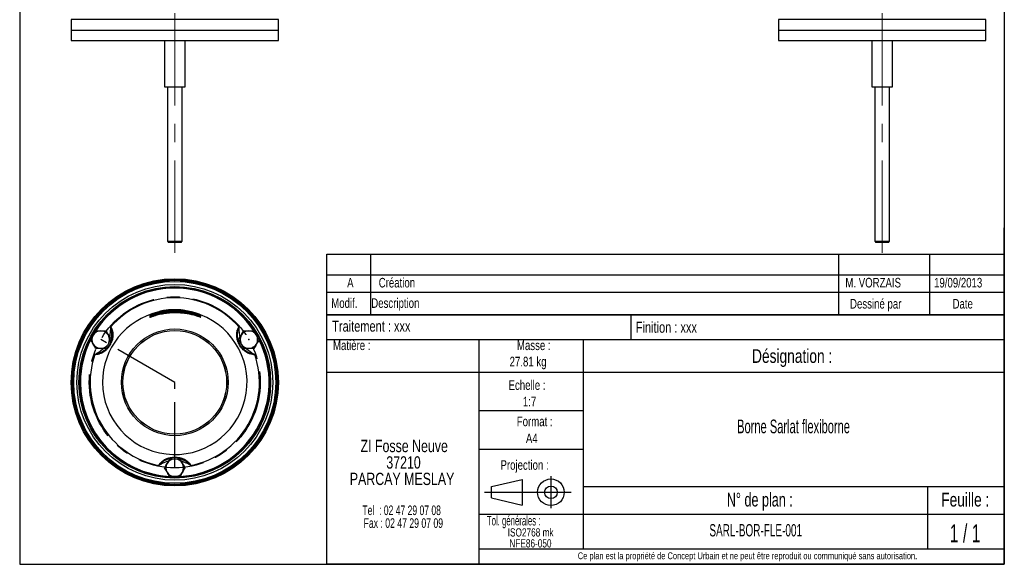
# Model space of a CAD drawing. Header units: millimetres. Extents: x 10 to 200, y 10 to 291.
# Tile 1 of 2: x 10 to 200, y 10 to 115. Entities that reach past the tile are written whole.
import ezdxf

# ---------------------------------------------------------------- set-up
doc = ezdxf.new("R2010")
doc.units = ezdxf.units.MM
doc.header["$PDSIZE"] = -1
doc.linetypes.add('CENTERX2', pattern=[20.32, 12.7, -2.54, 2.54, -2.54])
doc.layers.add('FORMAT', color=7, linetype='Continuous')
doc.styles.add('SLDTEXTSTYLE0', font='TXT', dxfattribs={"width": 0.605})
doc.styles.add('SLDTEXTSTYLE1', font='TXT', dxfattribs={"width": 0.75})
doc.styles.add('SLDTEXTSTYLE2', font='TXT', dxfattribs={"width": 0.666667})
doc.styles.add('SLDTEXTSTYLE3', font='TXT', dxfattribs={"width": 0.675})
doc.styles.add('SLDTEXTSTYLE4', font='TXT', dxfattribs={"width": 0.65})
doc.styles.add('SLDTEXTSTYLE5', font='TXT', dxfattribs={"width": 0.6875})

# ---------------------------------------------------------------- blocks, each defined once
blk = doc.blocks.new('SW_NOTE_0')
at = {"layer": 'FORMAT', "color": 0, "attachment_point": 2}
for s, insert, char_height, style in [('ZI Fosse Neuve', (11.05, 3.07), 2.3813, 'SLDTEXTSTYLE1'), ('37210', (10.92, -0.11), 2.381, 'SLDTEXTSTYLE1'), ('PARCAY MESLAY', (10.64, -3.28), 2.3813, 'SLDTEXTSTYLE1'), ('Tel  : 02 47 29 07 08', (10.56, -9.61), 1.8521, 'SLDTEXTSTYLE2'), ('Fax : 02 47 29 07 09', (10.88, -12.08), 1.8521, 'SLDTEXTSTYLE3')]:
    blk.add_mtext(s, dxfattribs=dict(at, insert=insert, char_height=char_height, style=style))
blk = doc.blocks.new('SW_NOTE_0_1')
at = {"layer": 'FORMAT', "color": 0, "char_height": 1.587, "attachment_point": 2, "style": 'SLDTEXTSTYLE1'}
for s, insert in [('ISO2768 mk', (5.78, 2.05)), ('NFE86-050', (5.74, -0.07))]:
    blk.add_mtext(s, dxfattribs=dict(at, insert=insert))

msp = doc.modelspace()

# ---------------------------------------------------------------- linework, layer by layer
at = {"color": 7, "linetype": 'Continuous', "lineweight": 25}
for p, q in [((19.93, 115.17), (19.93, 113.17)), ((39.93, 115.17), (19.93, 115.17)), ((59.93, 115.17), (39.93, 115.17)), ((59.93, 113.17), (59.93, 115.17)), ((156.44, 115.17), (156.44, 113.17)), ((196.44, 115.17), (156.44, 115.17)), ((196.44, 113.17), (196.44, 115.17)), ((19.93, 113.17), (19.93, 111.17)), ((19.93, 113.17), (39.93, 113.17)), ((39.93, 113.17), (59.93, 113.17)), ((59.93, 111.17), (59.93, 113.17)), ((156.44, 113.17), (156.44, 111.17)), ((156.44, 113.17), (196.44, 113.17)), ((196.44, 111.17), (196.44, 113.17)), ((19.93, 111.17), (39.93, 111.17)), ((37.93, 111.17), (37.93, 102.17)), ((39.93, 111.17), (59.93, 111.17)), ((41.93, 102.17), (41.93, 111.17)), ((156.44, 111.17), (196.44, 111.17)), ((174.44, 111.17), (174.44, 102.17)), ((178.44, 102.17), (178.44, 111.17)), ((37.93, 102.17), (41.93, 102.17)), ((38.53, 102.17), (38.53, 72.37)), ((41.33, 72.37), (41.33, 102.17)), ((174.44, 102.17), (178.44, 102.17)), ((175.04, 102.17), (175.04, 72.37)), ((177.84, 72.37), (177.84, 102.17)), ((38.53, 72.37), (38.73, 72.17)), ((38.53, 72.37), (39.93, 72.37)), ((39.93, 72.37), (41.33, 72.37)), ((41.13, 72.17), (41.33, 72.37)), ((175.04, 72.37), (175.24, 72.17)), ((175.04, 72.37), (177.84, 72.37)), ((177.64, 72.17), (177.84, 72.37)), ((39.93, 72.17), (38.73, 72.17)), ((41.13, 72.17), (39.93, 72.17)), ((177.64, 72.17), (175.24, 72.17)), ((41.64, 59), (41.91, 58.97)), ((35.11, 57.87), (35.15, 57.78)), ((35.15, 57.78), (35.11, 57.87)), ((35.29, 57.94), (35.33, 57.84)), ((43.66, 58.19), (43.69, 58.29)), ((44.78, 57.86), (44.81, 57.95)), ((44.91, 57.82), (44.94, 57.92)), ((44.92, 57.72), (44.93, 57.71))]:
    msp.add_line(p, q, dxfattribs=at)
at = {"color": 8, "linetype": 'Continuous', "lineweight": 25}
for p, q in [((38.24, 59), (38.26, 59)), ((38.25, 58.89), (38.24, 58.94)), ((35.11, 57.87), (35.12, 57.88)), ((35.15, 57.78), (35.15, 57.78)), ((36.96, 58.66), (36.95, 58.72)), ((27.57, 53.45), (27.74, 53.43)), ((52.12, 53.43), (52.29, 53.45)), ((26.66, 51.55), (26.57, 51.66)), ((53.29, 51.66), (53.21, 51.55)), ((38.9, 30.31), (38.85, 30.44)), ((41.01, 30.44), (40.97, 30.31))]:
    msp.add_line(p, q, dxfattribs=at)
at = {"color": 7, "linetype": 'CENTERX2'}
for p, q in [((39.93, 45.14), (25.64, 53.39)), ((39.93, 28.64), (39.93, 45.14))]:
    msp.add_line(p, q, dxfattribs=at)
at = {"color": 7, "linetype": 'Continuous', "lineweight": 25, "flags": 128}
for points in [[(38.24, 58.98), (38.24, 58.99), (38.24, 58.99), (38.24, 59)], [(38.24, 58.94), (38.24, 58.94), (38.24, 58.96), (38.24, 58.98)], [(40.73, 59.05), (40.73, 59.04), (40.73, 59.03), (40.73, 59.02), (40.73, 59.02)], [(41.91, 58.9), (41.91, 58.91), (41.91, 58.92), (41.91, 58.92)], [(36.79, 58.6), (36.79, 58.58), (36.79, 58.52)], [(36.95, 58.79), (36.95, 58.77), (36.95, 58.75), (36.95, 58.73), (36.95, 58.72)]]:
    msp.add_lwpolyline(points, dxfattribs=at)
at = {"color": 8, "linetype": 'Continuous', "lineweight": 25, "flags": 128}
msp.add_lwpolyline([(44.92, 57.92), (44.93, 57.91), (44.81, 57.95), (44.81, 57.95), (44.81, 57.95)], dxfattribs=at)
at = {"color": 7, "linetype": 'Continuous', "lineweight": 25}
for radius in [20, 19.8, 19.7, 19.5, 18.9, 18.5, 18.3, 10.3, 10.01, 10]:
    msp.add_circle((39.93, 45.14), radius, dxfattribs=at)
at = {"color": 7, "linetype": 'CENTERX2'}
msp.add_circle((39.93, 45.14), 16.5, dxfattribs=at)
at = {"color": 8, "linetype": 'Continuous', "lineweight": 25}
for centre, radius, start, end in [((39.93, 45.14), 18.2, 33.2704, 146.8544), ((38.26, 58.74), 0.2, 56.2833, 96.9859), ((38.7, 58.84), 0.191, 96.333, 155.0234), ((38.84, 58.84), 0.189, 95.5363, 150.9397), ((38.76, 58.94), 0.108, 6.6055, 56.6579), ((40.72, 58.82), 0.2, 86.7105, 118.2644), ((39.93, 45.14), 13.94, 102.8622, 180), ((39.93, 45.14), 13.94, 180, 69.0953), ((36.99, 58.52), 0.2, 102.3658, 148.0554), ((41.88, 58.7), 0.2, 56.1865, 81.8399), ((39.93, 45.14), 18.2, 153.1713, 180), ((39.93, 45.14), 18.2, 273.1703, 26.8344), ((39.93, 45.14), 18.2, 180, 266.8122)]:
    msp.add_arc(centre, radius, start, end, dxfattribs=at)
at = {"color": 7, "linetype": 'Continuous', "lineweight": 25}
for centre, radius, start, end in [((39.93, 45.14), 16.34, 40.8464, 139.1536), ((39.93, 45.14), 13.9, 96.9895, 102.3765), ((38.7, 58.83), 0.2, 96.0507, 153.5458), ((39.93, 45.14), 13.9, 81.834, 86.7089), ((35.06, 57.74), 0.1, 291.2136, 20.7219), ((35.3, 57.94), 0.2, 109.9512, 200.72), ((34.5, 59.92), 2.13, 286.7647, 291.898), ((36.46, 58.41), 1.26, 192.789, 202.1032), ((34.75, 57.61), 0.628, 12.7973, 22.1653), ((36.98, 58.62), 0.176, 108.1663, 151.2509), ((25.64, 53.39), 1.7, 150, 210), ((25.64, 53.39), 1.7, 90, 150), ((25.64, 53.39), 1.7, 30, 90), ((25.64, 53.39), 1.7, 330, 30), ((54.22, 53.39), 1.7, 150, 210), ((54.22, 53.39), 1.7, 90, 150), ((54.22, 53.39), 1.7, 30, 90), ((54.22, 53.39), 1.7, 330, 30), ((25.64, 53.39), 1.7, 210, 270), ((25.64, 53.39), 1.7, 270, 330), ((54.22, 53.39), 1.7, 210, 270), ((54.22, 53.39), 1.7, 270, 330), ((39.93, 45.14), 16.34, 160.8464, 259.1536), ((39.93, 45.14), 16.34, 280.8464, 19.1536), ((39.93, 28.64), 1.7, 150, 210), ((39.93, 28.64), 1.7, 90, 150), ((39.93, 28.64), 1.7, 30, 90), ((39.93, 28.64), 1.7, 330, 30), ((39.93, 28.64), 1.7, 210, 270), ((39.93, 28.64), 1.7, 270, 330)]:
    msp.add_arc(centre, radius, start, end, dxfattribs=at)
for points, knots in [([(35.23, 58.13), (35.95, 58.39), (36.67, 58.59), (37.59, 58.76), (37.78, 58.79), (38.15, 58.84), (38.33, 58.87), (38.89, 58.93), (39.26, 58.95), (39.8, 58.97), (39.98, 58.97), (40.34, 58.97), (40.52, 58.96), (41.05, 58.94), (41.39, 58.91), (42.06, 58.83), (42.38, 58.78), (42.86, 58.69), (43.02, 58.66), (43.33, 58.59), (43.48, 58.55), (43.63, 58.51)], [0, 0, 0, 0, 0.25, 0.25, 0.3125, 0.3125, 0.375, 0.375, 0.5, 0.5, 0.5625, 0.5625, 0.625, 0.625, 0.75, 0.75, 0.875, 0.875, 0.9375, 0.9375, 1, 1, 1, 1]), ([(42.87, 58.72), (42.6, 58.78), (42.32, 58.83), (41.76, 58.9), (41.47, 58.94), (40.61, 59.01), (40.01, 59.02), (39.24, 58.98), (39.09, 58.97), (38.78, 58.95), (38.62, 58.93), (38.16, 58.88), (37.85, 58.84), (36.92, 58.67), (36.31, 58.52), (35.69, 58.32)], [0, 0, 0, 0, 0.125, 0.125, 0.25, 0.25, 0.5, 0.5, 0.5625, 0.5625, 0.625, 0.625, 0.75, 0.75, 1, 1, 1, 1]), ([(41.91, 58.97), (41.9, 58.97), (41.9, 58.98), (41.88, 58.98), (41.87, 58.99), (41.82, 59), (41.77, 59.01), (41.68, 59.03), (41.64, 59.03), (41.56, 59.05), (41.52, 59.05), (41.38, 59.07), (41.28, 59.09), (41.1, 59.11), (41.04, 59.11), (40.91, 59.12), (40.85, 59.13), (40.72, 59.14), (40.65, 59.15), (40.5, 59.15), (40.43, 59.16), (40.21, 59.17), (40.05, 59.17), (39.82, 59.17), (39.74, 59.17), (39.58, 59.17), (39.5, 59.16), (39.26, 59.16), (39.1, 59.15), (38.86, 59.13), (38.79, 59.12), (38.63, 59.11), (38.56, 59.1), (38.34, 59.07), (38.2, 59.06), (38, 59.03), (37.93, 59.02), (37.81, 58.99), (37.75, 58.98), (37.63, 58.96), (37.58, 58.95), (37.47, 58.93), (37.42, 58.92), (37.29, 58.89), (37.21, 58.87), (37.12, 58.85), (37.09, 58.84), (37.04, 58.82), (37.02, 58.82), (36.97, 58.8), (36.95, 58.79), (36.95, 58.79)], [0, 0, 0, 0, 0.03125, 0.03125, 0.0625, 0.0625, 0.125, 0.125, 0.15625, 0.15625, 0.1875, 0.1875, 0.25, 0.25, 0.28125, 0.28125, 0.3125, 0.3125, 0.34375, 0.34375, 0.375, 0.375, 0.4375, 0.4375, 0.46875, 0.46875, 0.5, 0.5, 0.5625, 0.5625, 0.59375, 0.59375, 0.625, 0.625, 0.6875, 0.6875, 0.71875, 0.71875, 0.75, 0.75, 0.78125, 0.78125, 0.8125, 0.8125, 0.875, 0.875, 0.90625, 0.90625, 0.9375, 0.9375, 1, 1, 1, 1]), ([(38.26, 59), (38.27, 59.01), (38.29, 59.02), (38.49, 59.05), (38.8, 59.08), (39.19, 59.11), (39.61, 59.13), (40.03, 59.13), (40.38, 59.12), (40.6, 59.1), (40.67, 59.09), (40.69, 59.09)], [0, 0, 0, 0, 0.0891813, 0.2056635, 0.3241515, 0.4447787, 0.5665518, 0.6881142, 0.8090169, 0.9285924, 1, 1, 1, 1]), ([(40.54, 59.09), (40.37, 59.1), (40.21, 59.1), (39.89, 59.1), (39.73, 59.1), (39.42, 59.09), (39.27, 59.08), (38.97, 59.06), (38.82, 59.04), (38.68, 59.03)], [0, 0, 0, 0, 0.25, 0.25, 0.5, 0.5, 0.75, 0.75, 1, 1, 1, 1]), ([(38.68, 59.03), (38.69, 59.03), (38.69, 59.03), (38.69, 59.03), (38.71, 59.03), (38.74, 59.03), (38.76, 59.03), (38.78, 59.03), (38.8, 59.03), (38.82, 59.03)], [0, 0, 0, 0, 0.000203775, 0.000203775, 0.000203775, 0.001209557, 0.001209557, 0.001209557, 0.002217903, 0.002217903, 0.002217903, 0.002217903]), ([(38.82, 59.03), (39.1, 59.05), (39.38, 59.07), (39.96, 59.08), (40.25, 59.08), (40.54, 59.06)], [0, 0, 0, 0, 0.5, 0.5, 1, 1, 1, 1]), ([(42.1, 58.94), (41.84, 58.98), (41.58, 59.01), (41.06, 59.06), (40.8, 59.08), (40.54, 59.09)], [0, 0, 0, 0, 0.5, 0.5, 1, 1, 1, 1]), ([(40.54, 59.06), (40.83, 59.05), (41.11, 59.03), (41.66, 58.97), (41.93, 58.93), (42.19, 58.88)], [0, 0, 0, 0, 0.5, 0.5, 1, 1, 1, 1]), ([(40.58, 58.99), (40.59, 59), (40.62, 59.03), (40.67, 59.05), (40.71, 59.05), (40.73, 59.05)], [0, 0, 0, 0, 0.323021, 0.717155, 1, 1, 1, 1]), ([(41.91, 58.92), (41.87, 58.93), (41.81, 58.94), (41.72, 58.95), (41.62, 58.96), (41.53, 58.98), (41.43, 58.99), (41.32, 59), (41.19, 59.01), (41.03, 59.03), (40.88, 59.04), (40.78, 59.05), (40.73, 59.05)], [0, 0, 0, 0, 0.082321, 0.16456, 0.24675, 0.328923, 0.411111, 0.493347, 0.620338, 0.747029, 0.873543, 1, 1, 1, 1]), ([(41.91, 58.92), (41.93, 58.92), (41.97, 58.91), (42.01, 58.88), (42.02, 58.86)], [0, 0, 0, 0, 0.53693, 1, 1, 1, 1]), ([(43.79, 58.56), (43.52, 58.64), (43.24, 58.71), (42.68, 58.84), (42.39, 58.89), (42.1, 58.94)], [0, 0, 0, 0, 0.5, 0.5, 1, 1, 1, 1]), ([(35.36, 57.74), (35.29, 57.72), (35.22, 57.69), (35.16, 57.67), (35.15, 57.67), (35.13, 57.66), (35.12, 57.66), (35.1, 57.65), (35.09, 57.65), (35.09, 57.65)], [0, 0, 0, 0, 0.5, 0.5, 0.625, 0.625, 0.75, 0.75, 1, 1, 1, 1]), ([(35.68, 58.31), (35.66, 58.31), (35.57, 58.27), (35.43, 58.22), (35.29, 58.17), (35.23, 58.14), (35.19, 58.12), (35.16, 58.09), (35.13, 58.05), (35.1, 58), (35.09, 57.93), (35.11, 57.89), (35.11, 57.87)], [0, 0, 0, 0, 0.061341, 0.271547, 0.491872, 0.721551, 0.790493, 0.825442, 0.861664, 0.906775, 0.957171, 1, 1, 1, 1]), ([(35.15, 57.78), (35.15, 57.78), (35.15, 57.77), (35.16, 57.74), (35.15, 57.71), (35.14, 57.69), (35.13, 57.68), (35.12, 57.67), (35.12, 57.67), (35.12, 57.67), (35.13, 57.68)], [0, 0, 0, 0, 0.007813, 0.127556, 0.224173, 0.310523, 0.39526, 0.502004, 0.683795, 1, 1, 1, 1]), ([(35.15, 57.78), (35.15, 57.78), (35.16, 57.78), (35.17, 57.79), (35.19, 57.79), (35.24, 57.81), (35.28, 57.83), (35.33, 57.84)], [0, 0, 0, 0, 0.25, 0.25, 0.5, 0.5, 1, 1, 1, 1]), ([(35.69, 58.32), (35.65, 58.3), (35.62, 58.29), (35.55, 58.27), (35.52, 58.26), (35.43, 58.22), (35.38, 58.2), (35.3, 58.17), (35.27, 58.16), (35.24, 58.14), (35.23, 58.13), (35.23, 58.13)], [0, 0, 0, 0, 0.125, 0.125, 0.25, 0.25, 0.5, 0.5, 0.75, 0.75, 1, 1, 1, 1]), ([(43.69, 58.29), (43.54, 58.33), (43.39, 58.36), (43.08, 58.43), (42.92, 58.47), (42.45, 58.56), (42.12, 58.62), (41.45, 58.7), (41.11, 58.73), (40.59, 58.76), (40.41, 58.76), (40.05, 58.77), (39.87, 58.77), (39.32, 58.75), (38.95, 58.73), (38.4, 58.67), (38.21, 58.65), (37.84, 58.59), (37.66, 58.56), (36.74, 58.39), (36.01, 58.19), (35.29, 57.94)], [0, 0, 0, 0, 0.0625, 0.0625, 0.125, 0.125, 0.25, 0.25, 0.375, 0.375, 0.4375, 0.4375, 0.5, 0.5, 0.625, 0.625, 0.6875, 0.6875, 0.75, 0.75, 1, 1, 1, 1]), ([(35.33, 57.84), (35.51, 57.91), (35.69, 57.97), (36.05, 58.08), (36.23, 58.13), (36.78, 58.28), (37.14, 58.36), (37.87, 58.5), (38.24, 58.55), (38.78, 58.61), (38.97, 58.62), (39.33, 58.65), (39.51, 58.66), (40.06, 58.67), (40.41, 58.67), (41.11, 58.63), (41.45, 58.6), (42.45, 58.47), (43.07, 58.35), (43.66, 58.19)], [0, 0, 0, 0, 0.0625, 0.0625, 0.125, 0.125, 0.25, 0.25, 0.375, 0.375, 0.4375, 0.4375, 0.5, 0.5, 0.625, 0.625, 0.75, 0.75, 1, 1, 1, 1]), ([(43.69, 58.08), (43.1, 58.24), (42.48, 58.36), (41.49, 58.49), (41.15, 58.52), (40.45, 58.56), (40.09, 58.57), (39.55, 58.56), (39.37, 58.55), (39, 58.52), (38.82, 58.51), (38.27, 58.45), (37.9, 58.4), (37.17, 58.27), (36.81, 58.18), (36.26, 58.04), (36.08, 57.98), (35.72, 57.87), (35.54, 57.81), (35.36, 57.74)], [0, 0, 0, 0, 0.25, 0.25, 0.375, 0.375, 0.5, 0.5, 0.5625, 0.5625, 0.625, 0.625, 0.75, 0.75, 0.875, 0.875, 0.9375, 0.9375, 1, 1, 1, 1]), ([(36.8, 58.6), (36.8, 58.61), (36.8, 58.64), (36.81, 58.68), (36.83, 58.7), (36.83, 58.7)], [0, 0, 0, 0, 0.286081, 0.982389, 1, 1, 1, 1]), ([(43.06, 58.69), (43.06, 58.69), (43.06, 58.69), (43.05, 58.69), (43.02, 58.7), (42.96, 58.71), (42.89, 58.72), (42.86, 58.73)], [0, 0, 0, 0, 0.017388, 0.146724, 0.377987, 0.731678, 1, 1, 1, 1]), ([(42.87, 58.74), (42.9, 58.74), (42.93, 58.73), (42.99, 58.72), (43.01, 58.71), (43.05, 58.7), (43.07, 58.69), (43.09, 58.69), (43.09, 58.69), (43.09, 58.68), (43.09, 58.68), (43.07, 58.69), (43.05, 58.69), (43.01, 58.7), (42.99, 58.7), (42.93, 58.71), (42.9, 58.72), (42.87, 58.72)], [0, 0, 0, 0, 0.125, 0.125, 0.25, 0.25, 0.375, 0.375, 0.5, 0.5, 0.625, 0.625, 0.75, 0.75, 0.875, 0.875, 1, 1, 1, 1]), ([(43.69, 58.29), (43.71, 58.34), (43.71, 58.39), (43.69, 58.48), (43.66, 58.51), (43.63, 58.51)], [0, 0, 0, 0, 0.5, 0.5, 1, 1, 1, 1]), ([(43.63, 58.51), (43.87, 58.45), (44.08, 58.39), (44.44, 58.29), (44.59, 58.24), (44.71, 58.2)], [0, 0, 0, 0, 0.5, 0.5, 1, 1, 1, 1]), ([(43.66, 58.19), (43.66, 58.16), (43.66, 58.14), (43.67, 58.1), (43.68, 58.08), (43.69, 58.08)], [0, 0, 0, 0, 0.5, 0.5, 1, 1, 1, 1]), ([(43.66, 58.19), (43.69, 58.18), (43.72, 58.17), (43.78, 58.16), (43.87, 58.13), (43.95, 58.11), (44.12, 58.06), (44.22, 58.03), (44.41, 57.97), (44.49, 57.95), (44.61, 57.91), (44.65, 57.9), (44.7, 57.88), (44.71, 57.88), (44.75, 57.87), (44.76, 57.86), (44.78, 57.86)], [0, 0, 0, 0, 0.0625, 0.0625, 0.125, 0.25, 0.25, 0.5, 0.5, 0.75, 0.75, 0.875, 0.875, 0.9375, 0.9375, 1, 1, 1, 1]), ([(44.81, 57.95), (44.8, 57.95), (44.78, 57.96), (44.75, 57.97), (44.7, 57.99), (44.64, 58), (44.53, 58.04), (44.44, 58.07), (44.25, 58.13), (44.15, 58.16), (43.98, 58.2), (43.9, 58.23), (43.81, 58.25), (43.75, 58.27), (43.72, 58.28), (43.69, 58.29)], [0, 0, 0, 0, 0.0625, 0.0625, 0.125, 0.25, 0.25, 0.5, 0.5, 0.75, 0.75, 0.875, 0.9375, 0.9375, 1, 1, 1, 1]), ([(44.83, 57.73), (44.76, 57.75), (44.7, 57.77), (44.54, 57.82), (44.45, 57.85), (44.26, 57.91), (44.15, 57.94), (43.93, 58.01), (43.82, 58.04), (43.69, 58.08)], [0, 0, 0, 0, 0.25, 0.25, 0.5, 0.5, 0.75, 0.75, 1, 1, 1, 1]), ([(44.71, 58.2), (44.75, 58.19), (44.78, 58.18), (44.81, 58.18), (44.82, 58.17), (44.83, 58.17), (44.83, 58.18), (44.82, 58.18), (44.81, 58.19), (44.76, 58.21), (44.72, 58.23), (44.65, 58.26), (44.63, 58.27), (44.58, 58.29), (44.55, 58.3), (44.45, 58.34), (44.38, 58.36), (44.23, 58.41), (44.15, 58.44), (43.98, 58.5), (43.88, 58.53), (43.79, 58.56)], [0, 0, 0, 0, 0.125, 0.125, 0.1875, 0.1875, 0.25, 0.25, 0.375, 0.375, 0.5, 0.5, 0.5625, 0.5625, 0.625, 0.625, 0.75, 0.75, 0.875, 0.875, 1, 1, 1, 1]), ([(44.94, 57.92), (44.94, 57.93), (44.96, 57.96), (44.96, 58.02), (44.94, 58.07), (44.92, 58.11), (44.89, 58.14), (44.87, 58.15), (44.85, 58.17), (44.82, 58.19), (44.76, 58.21), (44.63, 58.27), (44.45, 58.34), (44.22, 58.42), (43.99, 58.49), (43.84, 58.54), (43.79, 58.55)], [0, 0, 0, 0, 0.018778, 0.051211, 0.07777, 0.100793, 0.120757, 0.139582, 0.16442, 0.21481, 0.328859, 0.469936, 0.618581, 0.766975, 0.920029, 1, 1, 1, 1]), ([(44.81, 57.95), (44.82, 57.97), (44.83, 58), (44.83, 58.05), (44.82, 58.08), (44.8, 58.13), (44.79, 58.15), (44.75, 58.18), (44.73, 58.2), (44.71, 58.2)], [0, 0, 0, 0, 0.25, 0.25, 0.5, 0.5, 0.75, 0.75, 1, 1, 1, 1]), ([(44.78, 57.86), (44.77, 57.83), (44.77, 57.8), (44.79, 57.76), (44.8, 57.74), (44.83, 57.73)], [0, 0, 0, 0, 0.5, 0.5, 1, 1, 1, 1]), ([(44.93, 57.71), (44.93, 57.71), (44.93, 57.71), (44.92, 57.72), (44.91, 57.74), (44.9, 57.77), (44.9, 57.8), (44.91, 57.82), (44.91, 57.82)], [0, 0, 0, 0, 0.283128, 0.458334, 0.600553, 0.750783, 0.918241, 1, 1, 1, 1]), ([(27.57, 55.83), (27.66, 55.69), (27.73, 55.55), (27.81, 55.33), (27.84, 55.26), (27.89, 55.11), (27.91, 55.04), (27.96, 54.81), (27.98, 54.67), (28, 54.37), (28, 54.22), (27.98, 53.93), (27.96, 53.78), (27.9, 53.49), (27.87, 53.35), (27.78, 53.06), (27.72, 52.92), (27.63, 52.7), (27.59, 52.63), (27.52, 52.49), (27.48, 52.42), (27.4, 52.28), (27.36, 52.21), (27.28, 52.08), (27.23, 52.02), (27.09, 51.83), (27, 51.71), (26.84, 51.54), (26.79, 51.49), (26.68, 51.38), (26.63, 51.33), (26.46, 51.19), (26.34, 51.1), (26.16, 50.98), (26.1, 50.94), (25.97, 50.86), (25.91, 50.83), (25.7, 50.73), (25.57, 50.67), (25.35, 50.6), (25.27, 50.58), (25.12, 50.55), (25.05, 50.53), (24.81, 50.5), (24.65, 50.49), (24.49, 50.5)], [0, 0, 0, 0, 0.0625, 0.0625, 0.09375, 0.09375, 0.125, 0.125, 0.1875, 0.1875, 0.25, 0.25, 0.3125, 0.3125, 0.375, 0.375, 0.4375, 0.4375, 0.46875, 0.46875, 0.5, 0.5, 0.53125, 0.53125, 0.5625, 0.5625, 0.625, 0.625, 0.65625, 0.65625, 0.6875, 0.6875, 0.75, 0.75, 0.78125, 0.78125, 0.8125, 0.8125, 0.875, 0.875, 0.90625, 0.90625, 0.9375, 0.9375, 1, 1, 1, 1]), ([(27.74, 53.43), (27.77, 53.63), (27.79, 53.82), (27.81, 54.22), (27.81, 54.42), (27.8, 54.72), (27.79, 54.82), (27.77, 55.03), (27.75, 55.13), (27.72, 55.33), (27.69, 55.43), (27.65, 55.58), (27.64, 55.63), (27.61, 55.7), (27.6, 55.73), (27.59, 55.78), (27.58, 55.8), (27.57, 55.83)], [0, 0, 0, 0, 0.25, 0.25, 0.5, 0.5, 0.625, 0.625, 0.75, 0.75, 0.875, 0.875, 0.9375, 0.9375, 0.96875, 0.96875, 1, 1, 1, 1]), ([(55.37, 50.5), (55.29, 50.5), (55.21, 50.5), (55.05, 50.5), (54.97, 50.51), (54.74, 50.54), (54.59, 50.58), (54.37, 50.65), (54.3, 50.68), (54.16, 50.73), (54.09, 50.76), (53.89, 50.86), (53.76, 50.93), (53.52, 51.1), (53.4, 51.19), (53.18, 51.38), (53.07, 51.48), (52.92, 51.65), (52.87, 51.71), (52.77, 51.82), (52.73, 51.89), (52.59, 52.08), (52.5, 52.21), (52.38, 52.41), (52.34, 52.48), (52.27, 52.63), (52.24, 52.7), (52.17, 52.84), (52.15, 52.91), (52.09, 53.06), (52.07, 53.13), (52, 53.35), (51.96, 53.49), (51.91, 53.78), (51.89, 53.93), (51.87, 54.15), (51.87, 54.22), (51.87, 54.37), (51.87, 54.44), (51.89, 54.66), (51.91, 54.81), (51.96, 55.03), (51.97, 55.11), (52.02, 55.26), (52.05, 55.33), (52.13, 55.55), (52.21, 55.69), (52.29, 55.83)], [0, 0, 0, 0, 0.03125, 0.03125, 0.0625, 0.0625, 0.125, 0.125, 0.15625, 0.15625, 0.1875, 0.1875, 0.25, 0.25, 0.3125, 0.3125, 0.375, 0.375, 0.40625, 0.40625, 0.4375, 0.4375, 0.5, 0.5, 0.53125, 0.53125, 0.5625, 0.5625, 0.59375, 0.59375, 0.625, 0.625, 0.6875, 0.6875, 0.75, 0.75, 0.78125, 0.78125, 0.8125, 0.8125, 0.875, 0.875, 0.90625, 0.90625, 0.9375, 0.9375, 1, 1, 1, 1]), ([(52.12, 53.43), (52.09, 53.63), (52.07, 53.82), (52.05, 54.22), (52.05, 54.42), (52.06, 54.73), (52.07, 54.83), (52.09, 55.03), (52.11, 55.13), (52.15, 55.33), (52.17, 55.43), (52.21, 55.58), (52.23, 55.63), (52.26, 55.73), (52.27, 55.78), (52.29, 55.83)], [0, 0, 0, 0, 0.25, 0.25, 0.5, 0.5, 0.625, 0.625, 0.75, 0.75, 0.875, 0.875, 0.9375, 0.9375, 1, 1, 1, 1]), ([(23.68, 53.39), (23.72, 53.45), (23.88, 53.73), (24.04, 54.02), (24.17, 54.24)], [0, 0, 0, 0, 0.229708, 1, 1, 1, 1]), ([(24.17, 52.54), (24.16, 52.56), (24.07, 52.71), (23.9, 53), (23.75, 53.26), (23.68, 53.39)], [0, 0, 0, 0, 0.070088, 0.530783, 1, 1, 1, 1]), ([(24.17, 54.24), (24.21, 54.31), (24.38, 54.6), (24.54, 54.88), (24.66, 55.09)], [0, 0, 0, 0, 0.246579, 1, 1, 1, 1]), ([(24.66, 55.09), (24.82, 55.09), (25.14, 55.09), (25.47, 55.09), (25.64, 55.09)], [0, 0, 0, 0, 0.495458, 1, 1, 1, 1]), ([(25.64, 55.09), (25.66, 55.09), (25.84, 55.09), (26.17, 55.09), (26.47, 55.09), (26.62, 55.09)], [0, 0, 0, 0, 0.070088, 0.530783, 1, 1, 1, 1]), ([(26.62, 55.09), (26.7, 54.95), (26.86, 54.67), (27.03, 54.38), (27.11, 54.24)], [0, 0, 0, 0, 0.495458, 1, 1, 1, 1]), ([(26.66, 51.55), (26.79, 51.66), (26.92, 51.78), (27.1, 51.99), (27.16, 52.06), (27.27, 52.22), (27.32, 52.3), (27.42, 52.47), (27.46, 52.55), (27.54, 52.73), (27.58, 52.82), (27.64, 52.99), (27.67, 53.08), (27.71, 53.25), (27.73, 53.34), (27.74, 53.43)], [0, 0, 0, 0, 0.25, 0.25, 0.375, 0.375, 0.5, 0.5, 0.625, 0.625, 0.75, 0.75, 0.875, 0.875, 1, 1, 1, 1]), ([(27.11, 54.24), (27.13, 54.22), (27.21, 54.07), (27.38, 53.78), (27.53, 53.52), (27.6, 53.39)], [0, 0, 0, 0, 0.070088, 0.530783, 1, 1, 1, 1]), ([(27.6, 53.39), (27.48, 53.18), (27.32, 52.9), (27.15, 52.61), (27.11, 52.54)], [0, 0, 0, 0, 0.753421, 1, 1, 1, 1]), ([(52.12, 53.43), (52.14, 53.34), (52.15, 53.25), (52.2, 53.08), (52.22, 52.99), (52.28, 52.82), (52.32, 52.73), (52.4, 52.56), (52.44, 52.47), (52.54, 52.3), (52.59, 52.22), (52.7, 52.07), (52.76, 51.99), (52.94, 51.78), (53.07, 51.66), (53.21, 51.55)], [0, 0, 0, 0, 0.125, 0.125, 0.25, 0.25, 0.375, 0.375, 0.5, 0.5, 0.625, 0.625, 0.75, 0.75, 1, 1, 1, 1]), ([(52.26, 53.39), (52.34, 53.53), (52.5, 53.8), (52.66, 54.09), (52.75, 54.24)], [0, 0, 0, 0, 0.495458, 1, 1, 1, 1]), ([(52.75, 52.54), (52.62, 52.76), (52.45, 53.05), (52.29, 53.32), (52.26, 53.39)], [0, 0, 0, 0, 0.770292, 1, 1, 1, 1]), ([(52.75, 54.24), (52.76, 54.26), (52.85, 54.41), (53.01, 54.7), (53.16, 54.96), (53.24, 55.09)], [0, 0, 0, 0, 0.070088, 0.530783, 1, 1, 1, 1]), ([(53.24, 55.09), (53.4, 55.09), (53.72, 55.09), (54.05, 55.09), (54.22, 55.09)], [0, 0, 0, 0, 0.495458, 1, 1, 1, 1]), ([(54.22, 55.09), (54.24, 55.09), (54.42, 55.09), (54.75, 55.09), (55.05, 55.09), (55.2, 55.09)], [0, 0, 0, 0, 0.070088, 0.530783, 1, 1, 1, 1]), ([(55.2, 55.09), (55.24, 55.02), (55.4, 54.75), (55.56, 54.46), (55.69, 54.24)], [0, 0, 0, 0, 0.229708, 1, 1, 1, 1]), ([(55.69, 54.24), (55.73, 54.17), (55.9, 53.88), (56.06, 53.6), (56.18, 53.39)], [0, 0, 0, 0, 0.246579, 1, 1, 1, 1]), ([(56.18, 53.39), (56.1, 53.25), (55.94, 52.97), (55.78, 52.68), (55.69, 52.54)], [0, 0, 0, 0, 0.495458, 1, 1, 1, 1]), ([(24.66, 51.69), (24.58, 51.83), (24.42, 52.1), (24.25, 52.39), (24.17, 52.54)], [0, 0, 0, 0, 0.495458, 1, 1, 1, 1]), ([(26.66, 51.55), (26.5, 51.42), (26.34, 51.31), (26, 51.09), (25.83, 50.99), (25.56, 50.85), (25.47, 50.81), (25.28, 50.73), (25.19, 50.69), (25, 50.62), (24.9, 50.59), (24.75, 50.55), (24.7, 50.54), (24.6, 50.52), (24.54, 50.51), (24.49, 50.5)], [0, 0, 0, 0, 0.25, 0.25, 0.5, 0.5, 0.625, 0.625, 0.75, 0.75, 0.875, 0.875, 0.9375, 0.9375, 1, 1, 1, 1]), ([(25.64, 51.69), (25.62, 51.69), (25.44, 51.69), (25.11, 51.69), (24.81, 51.69), (24.66, 51.69)], [0, 0, 0, 0, 0.070088, 0.530783, 1, 1, 1, 1]), ([(26.62, 51.69), (26.46, 51.69), (26.14, 51.69), (25.81, 51.69), (25.64, 51.69)], [0, 0, 0, 0, 0.495458, 1, 1, 1, 1]), ([(27.11, 52.54), (26.99, 52.32), (26.82, 52.03), (26.66, 51.75), (26.62, 51.69)], [0, 0, 0, 0, 0.770292, 1, 1, 1, 1]), ([(53.24, 51.69), (53.12, 51.9), (52.96, 52.18), (52.79, 52.47), (52.75, 52.54)], [0, 0, 0, 0, 0.753421, 1, 1, 1, 1]), ([(53.21, 51.55), (53.36, 51.42), (53.52, 51.31), (53.86, 51.09), (54.03, 50.99), (54.3, 50.85), (54.39, 50.81), (54.58, 50.73), (54.67, 50.69), (54.87, 50.62), (54.96, 50.59), (55.11, 50.55), (55.16, 50.54), (55.24, 50.52), (55.27, 50.52), (55.32, 50.51), (55.34, 50.5), (55.37, 50.5)], [0, 0, 0, 0, 0.25, 0.25, 0.5, 0.5, 0.625, 0.625, 0.75, 0.75, 0.875, 0.875, 0.9375, 0.9375, 0.96875, 0.96875, 1, 1, 1, 1]), ([(54.22, 51.69), (54.2, 51.69), (54.02, 51.69), (53.69, 51.69), (53.39, 51.69), (53.24, 51.69)], [0, 0, 0, 0, 0.070088, 0.530783, 1, 1, 1, 1]), ([(55.2, 51.69), (55.04, 51.69), (54.72, 51.69), (54.39, 51.69), (54.22, 51.69)], [0, 0, 0, 0, 0.495458, 1, 1, 1, 1]), ([(55.69, 52.54), (55.68, 52.52), (55.59, 52.37), (55.43, 52.08), (55.28, 51.82), (55.2, 51.69)], [0, 0, 0, 0, 0.070088, 0.530783, 1, 1, 1, 1]), ([(36.86, 29.09), (36.93, 29.23), (37.02, 29.37), (37.16, 29.55), (37.21, 29.61), (37.32, 29.72), (37.37, 29.78), (37.54, 29.93), (37.66, 30.02), (37.91, 30.19), (38.03, 30.26), (38.23, 30.36), (38.3, 30.39), (38.44, 30.44), (38.5, 30.47), (38.71, 30.54), (38.86, 30.58), (39.15, 30.65), (39.3, 30.67), (39.54, 30.7), (39.62, 30.71), (39.77, 30.72), (39.85, 30.72), (40.01, 30.72), (40.09, 30.72), (40.25, 30.71), (40.33, 30.7), (40.56, 30.67), (40.71, 30.65), (40.93, 30.6), (41.01, 30.58), (41.15, 30.54), (41.22, 30.52), (41.43, 30.45), (41.56, 30.39), (41.76, 30.29), (41.83, 30.26), (41.96, 30.18), (42.02, 30.15), (42.2, 30.02), (42.32, 29.93), (42.49, 29.78), (42.54, 29.72), (42.65, 29.61), (42.7, 29.55), (42.85, 29.36), (42.93, 29.23), (43.01, 29.09)], [0, 0, 0, 0, 0.0625, 0.0625, 0.09375, 0.09375, 0.125, 0.125, 0.1875, 0.1875, 0.25, 0.25, 0.28125, 0.28125, 0.3125, 0.3125, 0.375, 0.375, 0.4375, 0.4375, 0.46875, 0.46875, 0.5, 0.5, 0.53125, 0.53125, 0.5625, 0.5625, 0.625, 0.625, 0.65625, 0.65625, 0.6875, 0.6875, 0.75, 0.75, 0.78125, 0.78125, 0.8125, 0.8125, 0.875, 0.875, 0.90625, 0.90625, 0.9375, 0.9375, 1, 1, 1, 1]), ([(38.85, 30.44), (38.66, 30.36), (38.48, 30.28), (38.12, 30.1), (37.95, 30), (37.69, 29.84), (37.61, 29.78), (37.45, 29.66), (37.37, 29.6), (37.21, 29.46), (37.14, 29.39), (37.03, 29.28), (36.99, 29.24), (36.94, 29.19), (36.92, 29.17), (36.89, 29.13), (36.87, 29.11), (36.86, 29.09)], [0, 0, 0, 0, 0.25, 0.25, 0.5, 0.5, 0.625, 0.625, 0.75, 0.75, 0.875, 0.875, 0.9375, 0.9375, 0.96875, 0.96875, 1, 1, 1, 1]), ([(41.01, 30.44), (40.85, 30.5), (40.68, 30.55), (40.41, 30.6), (40.32, 30.61), (40.17, 30.63), (40.13, 30.63), (40.03, 30.64), (39.98, 30.64), (39.84, 30.64), (39.74, 30.63), (39.55, 30.62), (39.46, 30.6), (39.18, 30.55), (39.01, 30.5), (38.85, 30.44)], [0, 0, 0, 0, 0.25, 0.25, 0.375, 0.375, 0.4375, 0.4375, 0.5, 0.5, 0.625, 0.625, 0.75, 0.75, 1, 1, 1, 1]), ([(41.01, 30.44), (41.2, 30.36), (41.38, 30.28), (41.74, 30.1), (41.91, 30), (42.17, 29.84), (42.25, 29.78), (42.42, 29.66), (42.5, 29.6), (42.65, 29.46), (42.73, 29.39), (42.83, 29.28), (42.87, 29.24), (42.94, 29.17), (42.97, 29.13), (43.01, 29.09)], [0, 0, 0, 0, 0.25, 0.25, 0.5, 0.5, 0.625, 0.625, 0.75, 0.75, 0.875, 0.875, 0.9375, 0.9375, 1, 1, 1, 1]), ([(37.97, 28.64), (38.05, 28.78), (38.21, 29.05), (38.37, 29.34), (38.46, 29.49)], [0, 0, 0, 0, 0.495458, 1, 1, 1, 1]), ([(38.46, 27.79), (38.45, 27.81), (38.36, 27.96), (38.19, 28.25), (38.04, 28.51), (37.97, 28.64)], [0, 0, 0, 0, 0.070088, 0.530783, 1, 1, 1, 1]), ([(38.46, 29.49), (38.47, 29.51), (38.56, 29.66), (38.72, 29.95), (38.87, 30.21), (38.95, 30.34)], [0, 0, 0, 0, 0.070088, 0.530783, 1, 1, 1, 1]), ([(38.95, 30.34), (39.19, 30.34), (39.52, 30.34), (39.85, 30.34), (39.93, 30.34)], [0, 0, 0, 0, 0.753421, 1, 1, 1, 1]), ([(39.93, 30.34), (40.19, 30.34), (40.52, 30.34), (40.84, 30.34), (40.91, 30.34)], [0, 0, 0, 0, 0.770292, 1, 1, 1, 1]), ([(40.91, 30.34), (40.99, 30.2), (41.15, 29.92), (41.32, 29.63), (41.4, 29.49)], [0, 0, 0, 0, 0.495458, 1, 1, 1, 1]), ([(41.4, 29.49), (41.41, 29.47), (41.5, 29.32), (41.67, 29.03), (41.82, 28.77), (41.89, 28.64)], [0, 0, 0, 0, 0.070088, 0.530783, 1, 1, 1, 1]), ([(41.89, 28.64), (41.81, 28.5), (41.65, 28.22), (41.49, 27.93), (41.4, 27.79)], [0, 0, 0, 0, 0.495458, 1, 1, 1, 1]), ([(38.95, 26.94), (38.87, 27.08), (38.71, 27.35), (38.54, 27.64), (38.46, 27.79)], [0, 0, 0, 0, 0.495458, 1, 1, 1, 1]), ([(39.93, 26.94), (39.85, 26.94), (39.52, 26.94), (39.19, 26.94), (38.95, 26.94)], [0, 0, 0, 0, 0.246579, 1, 1, 1, 1]), ([(40.91, 26.94), (40.84, 26.94), (40.52, 26.94), (40.19, 26.94), (39.93, 26.94)], [0, 0, 0, 0, 0.229708, 1, 1, 1, 1]), ([(41.4, 27.79), (41.39, 27.77), (41.3, 27.62), (41.14, 27.33), (40.99, 27.07), (40.91, 26.94)], [0, 0, 0, 0, 0.070088, 0.530783, 1, 1, 1, 1])]:
    msp.add_open_spline(points, degree=3, knots=knots, dxfattribs=at)
at = {"color": 8, "linetype": 'Continuous', "lineweight": 25}
for points, knots in [([(38.43, 58.91), (38.42, 58.92), (38.39, 58.96), (38.32, 59), (38.27, 59), (38.24, 59)], [0, 0, 0, 0, 0.293661, 0.646831, 1, 1, 1, 1]), ([(38.42, 58.91), (38.41, 58.92), (38.38, 58.95), (38.32, 58.98), (38.27, 58.98), (38.24, 58.98)], [0, 0, 0, 0, 0.227483, 0.613741, 1, 1, 1, 1]), ([(40.54, 59.06), (40.54, 59.06), (40.54, 59.05), (40.53, 59.02), (40.53, 58.99), (40.53, 58.99)], [0, 0, 0, 0, 0.450525, 0.90105, 1, 1, 1, 1]), ([(35.09, 57.65), (35.09, 57.65), (35.08, 57.65), (35.12, 57.67), (35.13, 57.67)], [0, 0, 0, 0, 0.714804, 1, 1, 1, 1]), ([(36.83, 58.7), (36.84, 58.72), (36.88, 58.77), (36.93, 58.78), (36.95, 58.79)], [0, 0, 0, 0, 0.493596, 1, 1, 1, 1]), ([(44.78, 57.86), (44.78, 57.86), (44.84, 57.84), (44.92, 57.81), (44.9, 57.83), (44.89, 57.83)], [0, 0, 0, 0, 0.000018, 0.800154, 1, 1, 1, 1]), ([(44.87, 57.74), (44.89, 57.74), (44.97, 57.7), (44.99, 57.68), (44.88, 57.71), (44.83, 57.73)], [0, 0, 0, 0, 0.083088, 0.541034, 1, 1, 1, 1]), ([(27.38, 53.77), (27.45, 54.21), (27.55, 54.85), (27.58, 55.54), (27.57, 55.79), (27.57, 55.82), (27.57, 55.83)], [0, 0, 0, 0, 0.636261, 0.948195, 0.997974, 1, 1, 1, 1]), ([(52.29, 55.83), (52.29, 55.82), (52.29, 55.8), (52.28, 55.63), (52.29, 55.31), (52.35, 54.65), (52.43, 54.13), (52.48, 53.77)], [0, 0, 0, 0, 0.002024, 0.040004, 0.237058, 0.470697, 1, 1, 1, 1]), ([(24.49, 50.5), (24.5, 50.5), (24.52, 50.51), (24.67, 50.59), (24.94, 50.75), (25.48, 51.13), (25.89, 51.46), (26.18, 51.69)], [0, 0, 0, 0, 0.002024, 0.040004, 0.237058, 0.470697, 1, 1, 1, 1]), ([(53.68, 51.69), (54.03, 51.41), (54.54, 51.01), (55.11, 50.63), (55.33, 50.52), (55.37, 50.5), (55.37, 50.5)], [0, 0, 0, 0, 0.636261, 0.948195, 0.997974, 1, 1, 1, 1]), ([(38.73, 29.95), (38.32, 29.79), (37.71, 29.56), (37.1, 29.24), (36.89, 29.11), (36.86, 29.09), (36.86, 29.09)], [0, 0, 0, 0, 0.636261, 0.948195, 0.997974, 1, 1, 1, 1]), ([(43.01, 29.09), (43, 29.09), (42.98, 29.1), (42.84, 29.19), (42.56, 29.35), (41.96, 29.63), (41.47, 29.82), (41.13, 29.95)], [0, 0, 0, 0, 0.002024, 0.040004, 0.237058, 0.470697, 1, 1, 1, 1])]:
    msp.add_open_spline(points, degree=3, knots=knots, dxfattribs=at)
at = {"color": 7, "linetype": 'Continuous', "lineweight": 25}
msp.add_open_spline([(42.19, 58.88), (42.42, 58.84), (42.65, 58.8), (42.87, 58.74)], degree=3, dxfattribs=at)
at = {"color": 7, "linetype": 'Continuous'}
msp.add_point((54.22, 53.39), dxfattribs=at)
at = {"layer": 'FORMAT', "linetype": 'CENTERX2', "lineweight": 18, "ltscale": 1.4}
for p, q in [((39.93, 70.17), (39.93, 290.92)), ((176.44, 70.17), (176.44, 290.92))]:
    msp.add_line(p, q, dxfattribs=at)
at = {"layer": 'FORMAT', "color": 7}
for p, q in [((10, 287), (10, 10)), ((200, 287), (200, 10)), ((200, 58.18), (200, 75)), ((200, 75), (200, 65.89)), ((69.24, 65.89), (69.24, 69.89)), ((69.24, 69.89), (200, 69.89)), ((77.79, 65.89), (77.79, 69.89)), ((185.66, 65.89), (185.66, 69.89)), ((200, 65.89), (200, 69.89)), ((69.24, 58.18), (69.24, 65.89)), ((69.24, 65.89), (200, 65.89)), ((69.24, 65.89), (200, 65.89)), ((77.79, 58.18), (77.79, 65.89)), ((185.66, 58.18), (185.66, 65.89)), ((69.24, 62.56), (200, 62.56)), ((200, 58.18), (69.24, 58.18)), ((69.24, 10), (69.24, 58.18)), ((69.24, 58.18), (200, 58.18)), ((127.9, 58.18), (127.9, 53.38)), ((200, 10), (200, 58.18)), ((69.24, 53.38), (200, 53.38)), ((98.61, 53.38), (98.61, 10)), ((118.72, 53.38), (118.72, 13.02)), ((69.24, 47.08), (118.72, 47.08)), ((118.72, 47.08), (200, 47.08)), ((98.61, 39.69), (118.72, 39.69)), ((98.61, 32.23), (118.72, 32.23)), ((112.51, 27.02), (112.51, 20.82)), ((101.03, 25.01), (106.93, 26.37)), ((101.03, 22.81), (101.03, 25.01)), ((106.93, 26.37), (106.93, 21.45)), ((106.93, 26.37), (106.93, 21.45)), ((118.72, 25.02), (200, 25.02)), ((185.21, 25.02), (185.21, 13.02)), ((99.67, 23.91), (116.44, 23.91)), ((101.03, 22.81), (106.93, 21.45)), ((98.61, 19.71), (200, 19.71)), ((98.61, 13.02), (200, 13.02)), ((10, 10), (200, 10)), ((200, 10), (69.24, 10))]:
    msp.add_line(p, q, dxfattribs=at)
at = {"layer": 'FORMAT'}
msp.add_line((167.98, 69.89), (167.98, 58.18), dxfattribs=at)
at = {"layer": 'FORMAT', "color": 7}
for radius in [2.57, 1.21]:
    msp.add_circle((112.51, 23.91), radius, dxfattribs=at)

# ---------------------------------------------------------------- block references
at = {"layer": 'FORMAT'}
for name, p in [('SW_NOTE_0', (73.15, 30.97)), ('SW_NOTE_0_1', (102.82, 14.91))]:
    msp.add_blockref(name, p, dxfattribs=at)

# ---------------------------------------------------------------- texts
for s, insert, char_height, attachment_point, style in [('A', (73.81, 65.31), 1.85, 2, 'SLDTEXTSTYLE1'), ('Création', (79.28, 65.31), 1.852, 1, 'SLDTEXTSTYLE1'), ('M. VORZAIS', (169.33, 65.31), 1.852, 1, 'SLDTEXTSTYLE1'), ('19/09/2013', (186.45, 65.31), 1.852, 1, 'SLDTEXTSTYLE1'), ('Modif.', (70.12, 61.37), 1.852, 1, 'SLDTEXTSTYLE1'), ('Description', (77.84, 61.37), 1.8521, 1, 'SLDTEXTSTYLE1'), ('Dessiné par', (170.23, 61.24), 1.8521, 1, 'SLDTEXTSTYLE1'), ('Date', (190.02, 61.24), 1.852, 1, 'SLDTEXTSTYLE1'), ('Traitement : xxx', (70.31, 57.04), 2.1167, 1, 'SLDTEXTSTYLE1'), ('Finition : xxx', (128.89, 56.83), 2.1167, 1, 'SLDTEXTSTYLE1'), ('Matière :', (70.46, 53.22), 1.852, 1, 'SLDTEXTSTYLE1'), ('Masse :', (109.2, 53.22), 1.852, 2, 'SLDTEXTSTYLE1'), ('Désignation :', (159.06, 51.54), 2.6458, 2, 'SLDTEXTSTYLE1'), ('27.81 kg', (104.54, 50.07), 1.852, 1, 'SLDTEXTSTYLE1'), ('Echelle :', (104.34, 45.53), 1.852, 1, 'SLDTEXTSTYLE1'), ('1:7', (107.1, 42.35), 1.852, 1, 'SLDTEXTSTYLE1'), ('Format :', (109.38, 38.52), 1.852, 2, 'SLDTEXTSTYLE1'), ('Borne Sarlat flexiborne', (159.33, 37.95), 2.6458, 2, 'SLDTEXTSTYLE0'), ('A4', (108.82, 35.26), 1.852, 2, 'SLDTEXTSTYLE1'), ('Projection :', (102.78, 30.11), 1.8521, 1, 'SLDTEXTSTYLE1'), ('N° de plan :', (152.82, 23.81), 2.6458, 2, 'SLDTEXTSTYLE5'), ('Feuille :', (192.47, 23.81), 2.646, 2, 'SLDTEXTSTYLE1'), ('Tol. générales :', (100.16, 19.36), 1.8521, 1, 'SLDTEXTSTYLE0'), ('SARL-BOR-FLE-001', (152.03, 17.77), 2.3813, 2, 'SLDTEXTSTYLE0'), ('1 / 1', (192.44, 17.74), 3.5, 2, 'SLDTEXTSTYLE4'), ('Ce plan est la propriété de Concept Urbain et ne peut être reproduit ou communiqué sans autorisation.', (150.44, 12.31), 1.32292, 2, 'SLDTEXTSTYLE1')]:
    msp.add_mtext(s, dxfattribs=dict(at, insert=insert, char_height=char_height, attachment_point=attachment_point, style=style))

doc.saveas('drawing.dxf')
